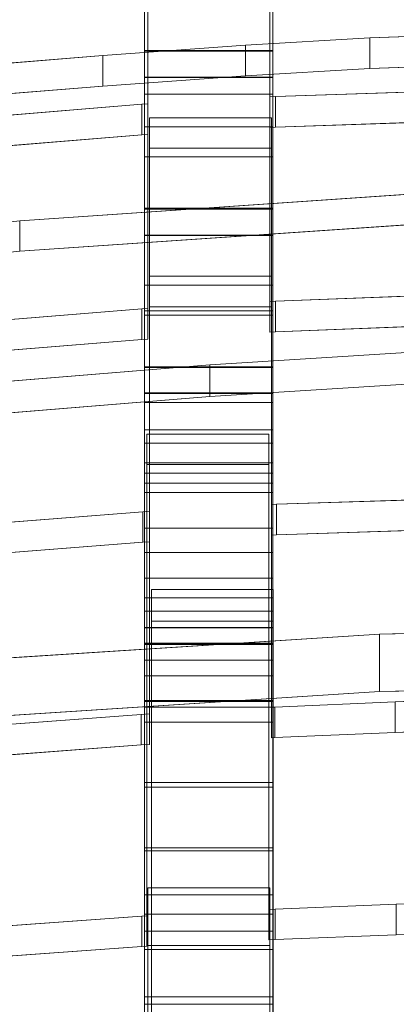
# Model space of a CAD drawing. Header units: millimetres. Extents: x -211 to 218, y -248 to 286.
# Tile 153 of 214: x -38 to -21, y 192 to 238. Entities that reach past the tile are written whole.
import ezdxf

# ---------------------------------------------------------------- set-up
doc = ezdxf.new("R2010")
doc.units = ezdxf.units.MM
doc.header["$LTSCALE"] = 25.4
doc.layers.add('None', color=7, linetype='Continuous', lineweight=9)

msp = doc.modelspace()

# ---------------------------------------------------------------- linework, layer by layer
at = {"layer": 'None', "color": 7, "linetype": 'Continuous', "lineweight": 9}
for points, invisible_edges in [([(-26.595, 247.873, 262.288), (0.854, 234.957, 265.449), (1.133, 248.682, 262.091), (-10.693, 259.338, 259.483)], 15), ([(-32.295, 247.873, 262.288), (-43.875, 257.733, 259.876), (-60.028, 245.084, 262.971), (-59.903, 231.436, 266.31)], 15), ([(-10.693, 257.912, 253.655), (1.133, 247.256, 256.263), (0.854, 233.531, 259.621), (-26.595, 246.447, 256.46)], 15), ([(-59.903, 230.01, 260.482), (-60.028, 243.658, 257.143), (-43.875, 256.307, 254.048), (-32.295, 246.447, 256.46)], 15), ([(-22.472, 251.521, 225.321), (-26.595, 240.436, 228.033), (-26.329, 224.487, 231.935), (-13.374, 224.986, 231.813)], 11), ([(-13.374, 224.986, 231.813), (0.854, 225.379, 231.717), (1.133, 241.292, 227.823), (-22.472, 251.521, 225.321)], 14), ([(-32.45, 250.973, 225.31), (-32.45, 240.018, 227.924), (-32.45, 228.839, 248.817), (-32.45, 246.021, 256.733)], 15), ([(-13.374, 223.56, 225.985), (-26.329, 223.061, 226.107), (-26.595, 239.01, 222.205), (0.731, 250.713, 219.341)], 14), ([(-26.45, 246.021, 256.733), (-26.45, 228.839, 248.817), (-26.45, 240.018, 227.924), (-26.45, 250.973, 225.31)], 15), ([(-32.574, 224.13, 232.023), (-32.295, 240.436, 228.033), (-44.891, 249.986, 225.696), (-60.028, 237.546, 228.74)], 15), ([(-32.45, 238.63, 222.396), (-32.45, 249.747, 219.605), (-32.45, 243.589, 190.969), (-32.45, 232.632, 193.585)], 12), ([(-26.45, 232.632, 193.585), (-26.45, 243.589, 190.969), (-26.45, 249.747, 219.605), (-26.45, 238.63, 222.396)], 9), ([(-60.028, 236.12, 222.912), (-44.891, 248.56, 219.868), (-32.295, 239.01, 222.205), (-32.574, 222.704, 226.194)], 15), ([(-59.903, 231.436, 266.31), (-32.574, 233.696, 265.757), (-32.295, 247.873, 262.288)], 10), ([(-32.574, 233.696, 265.757), (-32.295, 233.712, 265.753), (-32.295, 247.873, 262.288)], 8), ([(-26.595, 247.873, 262.288), (-26.595, 234.037, 265.674), (-26.329, 234.053, 265.67)], 8), ([(-26.595, 247.873, 262.288), (-26.329, 234.053, 265.67), (0.854, 234.957, 265.449)], 9), ([(-32.45, 247.4, 262.264), (-32.45, 246.021, 256.733), (-32.45, 228.839, 248.817), (-32.45, 234.157, 267.713)], 10), ([(-32.45, 234.157, 267.713), (-32.45, 239.993, 288.438), (-32.45, 247.4, 262.264)], 10), ([(-26.45, 247.4, 262.264), (-26.45, 239.993, 288.438), (-26.45, 234.157, 267.713)], 9), ([(-26.45, 234.157, 267.713), (-26.45, 228.839, 248.817), (-26.45, 246.021, 256.733), (-26.45, 247.4, 262.264)], 10), ([(-32.295, 246.447, 256.46), (-32.574, 232.27, 259.929), (-59.903, 230.01, 260.482)], 9), ([(-32.295, 246.447, 256.46), (-32.295, 232.286, 259.925), (-32.574, 232.27, 259.929)], 8), ([(0.854, 233.531, 259.621), (-26.329, 232.626, 259.842), (-26.595, 246.447, 256.46)], 10), ([(-26.329, 232.626, 259.842), (-26.595, 232.611, 259.846), (-26.595, 246.447, 256.46)], 8), ([(-26.521, 233.058, 193.763), (-21.701, 244.25, 191.025), (-28.521, 243.857, 191.121)], 9), ([(-26.521, 233.058, 193.763), (-14.918, 244.523, 190.958), (-21.701, 244.25, 191.025)], 9), ([(-14.918, 244.523, 190.958), (-26.521, 233.058, 193.763), (-26.293, 215.003, 198.181), (0.927, 215.883, 197.965)], 11), ([(-28.521, 243.857, 191.121), (-35.353, 243.346, 191.246), (-32.221, 233.058, 193.763), (-26.521, 233.058, 193.763)], 10), ([(-35.353, 243.346, 191.246), (-46.018, 242.406, 191.476), (-32.221, 233.058, 193.763)], 10), ([(-32.45, 243.589, 190.969), (-32.45, 243.558, 190.827), (-32.45, 232.632, 193.585)], 8), ([(-26.45, 232.632, 193.585), (-26.45, 243.558, 190.827), (-26.45, 243.589, 190.969)], 8), ([(0.927, 214.457, 192.137), (-26.293, 213.577, 192.353), (-26.521, 231.632, 187.935), (-14.918, 243.097, 185.13)], 14), ([(-21.701, 242.824, 185.197), (-14.918, 243.097, 185.13), (-26.521, 231.632, 187.935)], 10), ([(-32.537, 214.658, 198.265), (-32.221, 233.058, 193.763), (-46.018, 242.406, 191.476), (-59.955, 230.037, 194.502)], 15), ([(-26.521, 231.632, 187.935), (-32.221, 231.632, 187.935), (-35.353, 241.92, 185.418), (-28.521, 242.431, 185.293)], 10), ([(-28.521, 242.431, 185.293), (-21.701, 242.824, 185.197), (-26.521, 231.632, 187.935)], 10), ([(-32.45, 231.237, 188.059), (-32.45, 242.358, 185.251), (-32.45, 242.331, 185.129)], 8), ([(-32.45, 231.237, 188.059), (-32.45, 242.331, 185.129), (-32.45, 236.201, 156.633)], 9), ([(-26.45, 242.331, 185.129), (-26.45, 242.358, 185.251), (-26.45, 231.237, 188.059)], 8), ([(-26.45, 236.201, 156.633), (-26.45, 242.331, 185.129), (-26.45, 231.237, 188.059)], 10), ([(-32.221, 231.632, 187.935), (-46.018, 240.98, 185.648), (-35.353, 241.92, 185.418)], 9), ([(-59.955, 228.611, 188.674), (-46.018, 240.98, 185.648), (-32.221, 231.632, 187.935), (-32.537, 213.232, 192.437)], 15), ([(-32.574, 224.13, 232.023), (-32.295, 224.146, 232.019), (-32.295, 240.436, 228.033)], 8), ([(-26.595, 240.436, 228.033), (-26.595, 224.471, 231.939), (-26.329, 224.487, 231.935)], 8), ([(-32.45, 219.758, 216.51), (-32.45, 224.041, 231.75), (-32.45, 240.018, 227.924), (-32.45, 238.63, 222.396)], 10), ([(-32.45, 224.041, 231.75), (-32.45, 228.839, 248.817), (-32.45, 240.018, 227.924)], 10), ([(-26.45, 238.63, 222.396), (-26.45, 240.018, 227.924), (-26.45, 224.041, 231.75), (-26.45, 219.758, 216.51)], 10), ([(-26.45, 240.018, 227.924), (-26.45, 228.839, 248.817), (-26.45, 224.041, 231.75)], 9), ([(-32.295, 239.01, 222.205), (-32.295, 222.72, 226.191), (-32.574, 222.704, 226.194)], 8), ([(-26.329, 223.061, 226.107), (-26.595, 223.045, 226.111), (-26.595, 239.01, 222.205)], 8), ([(-32.45, 232.632, 193.585), (-32.45, 215.994, 203.1), (-32.45, 238.63, 222.396)], 11), ([(-32.45, 238.63, 222.396), (-32.45, 215.994, 203.1), (-32.45, 219.758, 216.51)], 9), ([(-26.45, 238.63, 222.396), (-26.45, 215.994, 203.1), (-26.45, 232.632, 193.585)], 11), ([(-26.45, 219.758, 216.51), (-26.45, 215.994, 203.1), (-26.45, 238.63, 222.396)], 10), ([(-60.028, 237.546, 228.74), (-59.756, 221.93, 232.561), (-32.574, 224.13, 232.023)], 9), ([(-26.521, 225.657, 159.5), (-5.208, 237.384, 156.631), (-21.921, 236.789, 156.776), (-27.737, 236.444, 156.861)], 9), ([(-20.734, 205.771, 164.366), (-16.032, 205.961, 164.319), (-5.208, 237.384, 156.631), (-26.521, 225.657, 159.5)], 14), ([(-27.737, 236.444, 156.861), (-34.398, 235.969, 156.977), (-32.221, 225.657, 159.5), (-26.521, 225.657, 159.5)], 10), ([(-32.574, 222.704, 226.194), (-59.756, 220.503, 226.733), (-60.028, 236.12, 222.912)], 10), ([(-34.398, 235.969, 156.977), (-42.137, 235.338, 157.131), (-32.221, 225.657, 159.5)], 10), ([(-32.45, 236.201, 156.633), (-32.45, 225.242, 159.239), (-32.45, 210.016, 181.765), (-32.45, 231.237, 188.059)], 15), ([(-32.45, 236.201, 156.633), (-32.45, 236.192, 156.589), (-32.45, 236.165, 156.463), (-32.45, 225.242, 159.239)], 8), ([(-27.737, 235.018, 151.033), (-21.921, 235.363, 150.948), (-5.208, 235.958, 150.803), (-26.521, 224.231, 153.672)], 12), ([(-26.521, 224.231, 153.672), (-5.208, 235.958, 150.803), (-16.032, 204.535, 158.491), (-20.734, 204.345, 158.538)], 11), ([(-26.45, 231.237, 188.059), (-26.45, 210.016, 181.765), (-26.45, 225.242, 159.239), (-26.45, 236.201, 156.633)], 15), ([(-26.45, 225.242, 159.239), (-26.45, 236.165, 156.463), (-26.45, 236.192, 156.589), (-26.45, 236.201, 156.633)], 8), ([(-32.611, 205.188, 164.508), (-32.221, 225.657, 159.5), (-42.137, 235.338, 157.131), (-59.72, 203.163, 165.004)], 15), ([(-26.521, 224.231, 153.672), (-32.221, 224.231, 153.672), (-34.398, 234.543, 151.149), (-27.737, 235.018, 151.033)], 10), ([(-32.45, 223.838, 153.715), (-32.45, 234.964, 150.887), (-32.45, 234.937, 150.761)], 8), ([(-32.45, 223.838, 153.715), (-32.45, 234.937, 150.761), (-32.45, 228.813, 122.31), (-32.45, 217.86, 124.955)], 13), ([(-26.45, 234.937, 150.761), (-26.45, 234.964, 150.887), (-26.45, 223.838, 153.715)], 8), ([(-26.45, 217.86, 124.955), (-26.45, 228.813, 122.31), (-26.45, 234.937, 150.761), (-26.45, 223.838, 153.715)], 13), ([(-32.221, 224.231, 153.672), (-42.137, 233.912, 151.303), (-34.398, 234.543, 151.149)], 9), ([(-59.72, 201.737, 159.176), (-42.137, 233.912, 151.303), (-32.221, 224.231, 153.672), (-32.611, 203.762, 158.68)], 15), ([(-32.537, 214.658, 198.265), (-32.221, 214.676, 198.261), (-32.221, 233.058, 193.763)], 8), ([(-26.521, 233.058, 193.763), (-26.521, 214.991, 198.184), (-26.293, 215.003, 198.181)], 8), ([(-32.45, 212.746, 191.518), (-32.45, 215.994, 203.1), (-32.45, 232.632, 193.585), (-32.45, 231.237, 188.059)], 10), ([(-26.45, 231.237, 188.059), (-26.45, 232.632, 193.585), (-26.45, 215.994, 203.1), (-26.45, 212.746, 191.518)], 10), ([(-32.221, 231.632, 187.935), (-32.221, 213.25, 192.433), (-32.537, 213.232, 192.437)], 8), ([(-26.293, 213.577, 192.353), (-26.521, 213.565, 192.356), (-26.521, 231.632, 187.935)], 8), ([(-32.45, 231.237, 188.059), (-32.45, 210.016, 181.765), (-32.45, 212.746, 191.518)], 9), ([(-26.45, 212.746, 191.518), (-26.45, 210.016, 181.765), (-26.45, 231.237, 188.059)], 10), ([(-59.955, 230.037, 194.502), (-59.72, 212.53, 198.786), (-32.537, 214.658, 198.265)], 9), ([(-26.342, 196.094, 130.658), (3.939, 230.195, 122.314), (-17.746, 229.648, 122.448), (-26.645, 218.283, 125.229)], 13), ([(1.083, 219.319, 124.976), (3.939, 230.195, 122.314), (-26.342, 196.094, 130.658)], 11), ([(-17.746, 229.648, 122.448), (-38.292, 228.25, 122.79), (-32.345, 218.283, 125.229), (-26.645, 218.283, 125.229)], 10), ([(-32.537, 213.232, 192.437), (-59.72, 211.104, 192.958), (-59.955, 228.611, 188.674)], 10), ([(-32.45, 228.813, 122.31), (-32.45, 228.784, 122.179), (-32.45, 217.86, 124.955)], 8), ([(-26.645, 216.857, 119.401), (-17.746, 228.222, 116.62), (3.939, 228.769, 116.486), (-26.342, 194.668, 124.83)], 13), ([(-26.45, 217.86, 124.955), (-26.45, 228.784, 122.179), (-26.45, 228.813, 122.31)], 8), ([(-26.342, 194.668, 124.83), (3.939, 228.769, 116.486), (1.083, 217.893, 119.147)], 11), ([(-32.345, 218.283, 125.229), (-38.292, 228.25, 122.79), (-60.078, 215.013, 126.029)], 11), ([(-60.078, 215.013, 126.029), (-38.292, 228.25, 122.79), (-59.5, 225.977, 123.346)], 9), ([(-38.292, 226.824, 116.962), (-17.746, 228.222, 116.62), (-26.645, 216.857, 119.401), (-32.345, 216.857, 119.401)], 10), ([(-32.45, 216.456, 119.431), (-32.45, 227.583, 116.603), (-32.45, 227.556, 116.478)], 8), ([(-32.45, 216.456, 119.431), (-32.45, 227.556, 116.478), (-32.45, 221.431, 88.039), (-32.45, 210.637, 90.63)], 13), ([(-26.45, 227.556, 116.478), (-26.45, 227.583, 116.603), (-26.45, 216.456, 119.431)], 8), ([(-26.45, 210.637, 90.63), (-26.45, 221.431, 88.039), (-26.45, 227.556, 116.478), (-26.45, 216.456, 119.431)], 13), ([(-60.078, 213.587, 120.201), (-38.292, 226.824, 116.962), (-32.345, 216.857, 119.401)], 11), ([(-59.5, 224.551, 117.518), (-38.292, 226.824, 116.962), (-60.078, 213.587, 120.201)], 10), ([(-32.611, 205.188, 164.508), (-32.221, 205.209, 164.503), (-32.221, 225.657, 159.5)], 8), ([(-26.521, 225.657, 159.5), (-26.366, 205.533, 164.424), (-20.734, 205.771, 164.366)], 9), ([(-26.521, 225.657, 159.5), (-26.521, 205.524, 164.426), (-26.366, 205.533, 164.424)], 8), ([(-32.45, 225.242, 159.239), (-32.45, 204.824, 163.192), (-32.45, 205.534, 165.733), (-32.45, 206.986, 170.928)], 9), ([(-32.45, 206.986, 170.928), (-32.45, 207.728, 173.58), (-32.45, 225.242, 159.239)], 10), ([(-32.45, 225.242, 159.239), (-32.45, 223.838, 153.715), (-32.45, 201.785, 152.328), (-32.45, 204.824, 163.192)], 10), ([(-32.45, 207.728, 173.58), (-32.45, 208.481, 176.271), (-32.45, 225.242, 159.239)], 10), ([(-32.45, 208.481, 176.271), (-32.45, 209.242, 178.999), (-32.45, 210.016, 181.765), (-32.45, 225.242, 159.239)], 12), ([(-26.45, 225.242, 159.239), (-26.45, 207.728, 173.58), (-26.45, 206.986, 170.928)], 9), ([(-26.45, 225.242, 159.239), (-26.45, 208.481, 176.271), (-26.45, 207.728, 173.58)], 9), ([(-26.45, 206.986, 170.928), (-26.45, 205.534, 165.733), (-26.45, 204.824, 163.192), (-26.45, 225.242, 159.239)], 12), ([(-26.45, 225.242, 159.239), (-26.45, 210.016, 181.765), (-26.45, 209.242, 178.999), (-26.45, 208.481, 176.271)], 9), ([(-26.45, 204.824, 163.192), (-26.45, 201.785, 152.328), (-26.45, 223.838, 153.715), (-26.45, 225.242, 159.239)], 10), ([(-32.221, 224.231, 153.672), (-32.221, 203.783, 158.675), (-32.611, 203.762, 158.68)], 8), ([(-20.734, 204.345, 158.538), (-26.366, 204.107, 158.596), (-26.521, 224.231, 153.672)], 10), ([(-26.366, 204.107, 158.596), (-26.521, 204.098, 158.598), (-26.521, 224.231, 153.672)], 8), ([(-32.45, 217.86, 124.955), (-32.45, 201.785, 152.328), (-32.45, 223.838, 153.715)], 11), ([(-26.45, 223.838, 153.715), (-26.45, 201.785, 152.328), (-26.45, 217.86, 124.955)], 11), ([(-26.436, 211.024, 90.391), (-19.962, 222.114, 87.569), (-29.403, 221.514, 87.722)], 9), ([(-19.962, 222.114, 87.569), (-26.436, 211.024, 90.391), (-26.292, 186.66, 96.589), (-20.623, 186.878, 96.533)], 11), ([(-29.403, 221.514, 87.722), (-39.529, 220.688, 87.932), (-32.136, 211.024, 90.391), (-26.436, 211.024, 90.391)], 10), ([(-32.45, 221.431, 88.039), (-32.45, 221.428, 88.021), (-32.45, 221.401, 87.896), (-32.45, 210.637, 90.63)], 8), ([(-26.45, 210.637, 90.63), (-26.45, 221.401, 87.896), (-26.45, 221.428, 88.021), (-26.45, 221.431, 88.039)], 8), ([(-32.136, 211.024, 90.391), (-39.529, 220.688, 87.932), (-50.88, 219.546, 88.223), (-59.869, 207.574, 91.268)], 13), ([(-29.403, 220.034, 81.907), (-19.962, 220.635, 81.755), (-26.436, 209.545, 84.576)], 10), ([(-20.623, 185.399, 90.719), (-26.292, 185.181, 90.774), (-26.436, 209.545, 84.576), (-19.962, 220.635, 81.755)], 14), ([(-26.436, 209.545, 84.576), (-32.136, 209.545, 84.576), (-39.529, 219.208, 82.118), (-29.403, 220.034, 81.907)], 10), ([(-32.45, 209.234, 85.105), (-32.45, 220.207, 82.318), (-32.45, 220.18, 82.19)], 8), ([(-32.45, 209.234, 85.105), (-32.45, 220.18, 82.19), (-32.45, 218.48, 73.994)], 9), ([(-26.45, 220.18, 82.19), (-26.45, 220.207, 82.318), (-26.45, 209.234, 85.105)], 8), ([(-26.45, 218.48, 73.994), (-26.45, 220.18, 82.19), (-26.45, 209.234, 85.105)], 10), ([(-59.869, 206.095, 85.454), (-50.88, 218.067, 82.408), (-39.529, 219.208, 82.118), (-32.136, 209.545, 84.576)], 13), ([(1.083, 219.319, 124.976), (-26.342, 196.094, 130.658), (-26.342, 196.093, 130.658), (-20.685, 196.319, 130.603)], 9), ([(-32.45, 209.234, 85.105), (-32.45, 218.48, 73.994), (-32.45, 216.934, 67.271)], 9), ([(-26.45, 216.934, 67.271), (-26.45, 218.48, 73.994), (-26.45, 209.234, 85.105)], 10), ([(-60.078, 215.013, 126.029), (-59.72, 193.809, 131.217), (-32.586, 195.772, 130.737), (-32.345, 218.283, 125.229)], 13), ([(-32.586, 195.772, 130.737), (-32.345, 195.784, 130.734), (-32.345, 218.283, 125.229)], 8), ([(-26.645, 218.283, 125.229), (-26.645, 196.078, 130.662), (-26.343, 196.093, 130.658), (-26.342, 196.094, 130.658)], 8), ([(-32.45, 217.86, 124.955), (-32.45, 216.456, 119.431), (-32.45, 195.064, 128.291), (-32.45, 198.956, 142.208)], 10), ([(-32.45, 198.956, 142.208), (-32.45, 201.785, 152.328), (-32.45, 217.86, 124.955)], 10), ([(-26.45, 217.86, 124.955), (-26.45, 201.785, 152.328), (-26.45, 198.956, 142.208)], 9), ([(-26.45, 198.956, 142.208), (-26.45, 195.064, 128.291), (-26.45, 216.456, 119.431), (-26.45, 217.86, 124.955)], 10), ([(-20.685, 194.893, 124.775), (-26.342, 194.667, 124.83), (-26.342, 194.668, 124.83), (1.083, 217.893, 119.147)], 12), ([(-32.345, 216.857, 119.401), (-32.586, 194.346, 124.909), (-59.72, 192.383, 125.389), (-60.078, 213.587, 120.201)], 13), ([(-32.345, 216.857, 119.401), (-32.345, 194.358, 124.906), (-32.586, 194.346, 124.909)], 8), ([(-32.45, 196.757, 48.038), (-32.45, 209.234, 85.105), (-32.45, 216.934, 67.271), (-32.45, 215.548, 62.038)], 11), ([(-26.342, 194.668, 124.83), (-26.343, 194.667, 124.83), (-26.645, 194.651, 124.834), (-26.645, 216.857, 119.401)], 8), ([(-26.45, 215.548, 62.038), (-26.45, 216.934, 67.271), (-26.45, 209.234, 85.105), (-26.45, 196.757, 48.038)], 14), ([(-32.45, 210.637, 90.63), (-32.45, 191.647, 116.081), (-32.45, 216.456, 119.431)], 11), ([(-32.45, 216.456, 119.431), (-32.45, 191.647, 116.081), (-32.45, 195.064, 128.291)], 9), ([(-26.45, 216.456, 119.431), (-26.45, 191.647, 116.081), (-26.45, 210.637, 90.63)], 11), ([(-26.45, 195.064, 128.291), (-26.45, 191.647, 116.081), (-26.45, 216.456, 119.431)], 10), ([(-32.45, 215.548, 62.038), (-32.45, 213.895, 56.849), (-32.45, 196.757, 48.038)], 10), ([(-26.45, 196.757, 48.038), (-26.45, 213.895, 56.849), (-26.45, 215.548, 62.038)], 9), ([(-32.45, 213.895, 56.849), (-32.45, 211.553, 50.275), (-32.45, 196.757, 48.038)], 10), ([(-26.45, 196.757, 48.038), (-26.45, 211.553, 50.275), (-26.45, 213.895, 56.849)], 9), ([(-32.45, 211.553, 50.275), (-32.45, 208.523, 42.315), (-32.45, 208.449, 42.172), (-32.45, 196.757, 48.038)], 8), ([(-26.45, 196.757, 48.038), (-26.45, 208.449, 42.172), (-26.45, 208.523, 42.315), (-26.45, 211.553, 50.275)], 8), ([(-59.869, 207.574, 91.268), (-32.537, 186.345, 96.669), (-32.136, 211.024, 90.391)], 11), ([(-32.537, 186.345, 96.669), (-32.136, 186.365, 96.664), (-32.136, 211.024, 90.391)], 8), ([(-26.436, 211.024, 90.391), (-26.436, 186.653, 96.591), (-26.292, 186.66, 96.589)], 8), ([(-32.45, 210.637, 90.63), (-32.45, 187.728, 102.078), (-32.45, 188.707, 105.577)], 9), ([(-32.45, 210.637, 90.63), (-32.45, 185.97, 95.801), (-32.45, 187.728, 102.078)], 9), ([(-32.45, 185.191, 93.022), (-32.45, 185.97, 95.801), (-32.45, 210.637, 90.63), (-32.45, 209.234, 85.105)], 10), ([(-32.45, 188.707, 105.577), (-32.45, 191.647, 116.081), (-32.45, 210.637, 90.63)], 10), ([(-26.45, 209.234, 85.105), (-26.45, 210.637, 90.63), (-26.45, 185.97, 95.801), (-26.45, 185.191, 93.022)], 10), ([(-26.45, 210.637, 90.63), (-26.45, 191.647, 116.081), (-26.45, 188.707, 105.577)], 9), ([(-26.45, 188.707, 105.577), (-26.45, 187.728, 102.078), (-26.45, 210.637, 90.63)], 10), ([(-26.45, 187.728, 102.078), (-26.45, 185.97, 95.801), (-26.45, 210.637, 90.63)], 10), ([(-32.136, 209.545, 84.576), (-32.537, 184.866, 90.854), (-59.869, 206.095, 85.454)], 11), ([(-32.136, 209.545, 84.576), (-32.136, 184.886, 90.849), (-32.537, 184.866, 90.854)], 8), ([(-26.595, 197.092, 47.913), (3.988, 209.483, 41.691), (-21.468, 208.945, 41.961)], 9), ([(-26.415, 173.738, 59.641), (-26.403, 173.743, 59.638), (3.988, 209.483, 41.691), (-26.595, 197.092, 47.913)], 14), ([(-26.292, 185.181, 90.774), (-26.436, 185.174, 90.776), (-26.436, 209.545, 84.576)], 8), ([(1.133, 197.793, 47.561), (3.988, 209.483, 41.691), (-26.403, 173.743, 59.638)], 11), ([(-21.468, 208.945, 41.961), (-45.724, 207.383, 42.745), (-32.295, 197.092, 47.913), (-26.595, 197.092, 47.913)], 10), ([(-32.45, 209.234, 85.105), (-32.45, 184.479, 90.482), (-32.45, 185.191, 93.022)], 9), ([(-32.45, 209.234, 85.105), (-32.45, 183.835, 88.183), (-32.45, 184.479, 90.482)], 9), ([(-32.45, 209.234, 85.105), (-32.45, 183.257, 86.125), (-32.45, 183.835, 88.183)], 9), ([(-32.45, 170.48, 55.088), (-32.45, 174.623, 62.41), (-32.45, 209.234, 85.105), (-32.45, 196.757, 48.038)], 14), ([(-32.45, 209.234, 85.105), (-32.45, 181.979, 81.587), (-32.45, 183.257, 86.125)], 9), ([(-32.45, 209.234, 85.105), (-32.45, 180.875, 77.74), (-32.45, 181.979, 81.587)], 9), ([(-32.45, 209.234, 85.105), (-32.45, 180.051, 75.05), (-32.45, 180.875, 77.74)], 9), ([(-32.45, 209.234, 85.105), (-32.45, 178.971, 71.971), (-32.45, 180.051, 75.05)], 9), ([(-32.45, 209.234, 85.105), (-32.45, 177.58, 68.47), (-32.45, 178.971, 71.971)], 9), ([(-32.45, 209.234, 85.105), (-32.45, 174.623, 62.41), (-32.45, 177.58, 68.47)], 9), ([(-26.45, 185.191, 93.022), (-26.45, 184.479, 90.482), (-26.45, 209.234, 85.105)], 10), ([(-26.45, 184.479, 90.482), (-26.45, 183.835, 88.183), (-26.45, 209.234, 85.105)], 10), ([(-26.45, 183.835, 88.183), (-26.45, 183.257, 86.125), (-26.45, 209.234, 85.105)], 10), ([(-26.45, 183.257, 86.125), (-26.45, 181.979, 81.587), (-26.45, 209.234, 85.105)], 10), ([(-26.45, 196.757, 48.038), (-26.45, 209.234, 85.105), (-26.45, 174.623, 62.41), (-26.45, 170.48, 55.088)], 11), ([(-26.45, 181.979, 81.587), (-26.45, 180.875, 77.74), (-26.45, 209.234, 85.105)], 10), ([(-26.45, 180.875, 77.74), (-26.45, 180.051, 75.05), (-26.45, 209.234, 85.105)], 10), ([(-26.45, 180.051, 75.05), (-26.45, 178.971, 71.971), (-26.45, 209.234, 85.105)], 10), ([(-26.45, 178.971, 71.971), (-26.45, 177.58, 68.47), (-26.45, 209.234, 85.105)], 10), ([(-26.45, 177.58, 68.47), (-26.45, 174.623, 62.41), (-26.45, 209.234, 85.105)], 10), ([(-59.869, 207.574, 91.268), (-59.683, 184.442, 97.153), (-32.537, 186.345, 96.669)], 9), ([(-32.659, 173.422, 59.799), (-32.295, 197.092, 47.913), (-45.724, 207.383, 42.745), (-60.028, 194.517, 49.206)], 15), ([(-21.468, 206.253, 36.599), (3.988, 206.79, 36.329), (-26.595, 194.399, 42.551)], 10), ([(-26.595, 194.399, 42.551), (3.988, 206.79, 36.329), (-26.403, 171.051, 54.276), (-26.415, 171.045, 54.279)], 11), ([(-26.403, 171.051, 54.276), (3.988, 206.79, 36.329), (1.133, 195.1, 42.199)], 11), ([(-32.537, 184.866, 90.854), (-59.683, 182.962, 91.338), (-59.869, 206.095, 85.454)], 10), ([(-26.595, 194.399, 42.551), (-32.295, 194.399, 42.551), (-45.724, 204.69, 37.384), (-21.468, 206.253, 36.599)], 10), ([(-32.45, 194.201, 42.943), (-32.45, 205.843, 37.102), (-32.45, 205.786, 36.991)], 8), ([(-32.45, 194.201, 42.943), (-32.45, 205.786, 36.991), (-32.45, 202.015, 29.887)], 9), ([(-26.45, 205.786, 36.991), (-26.45, 205.843, 37.102), (-26.45, 194.201, 42.943)], 8), ([(-26.45, 202.015, 29.887), (-26.45, 205.786, 36.991), (-26.45, 194.201, 42.943)], 10), ([(-59.72, 203.163, 165.004), (-59.72, 203.154, 165.006), (-32.611, 205.188, 164.508)], 8), ([(-60.028, 191.824, 43.844), (-45.724, 204.69, 37.384), (-32.295, 194.399, 42.551), (-32.659, 170.73, 54.437)], 15), ([(-32.611, 203.762, 158.68), (-59.72, 201.728, 159.178), (-59.72, 201.737, 159.176)], 8), ([(-32.45, 194.201, 42.943), (-32.45, 202.015, 29.887), (-32.45, 198.812, 24.357), (-32.45, 195.861, 19.914)], 9), ([(-26.45, 195.861, 19.914), (-26.45, 198.812, 24.357), (-26.45, 202.015, 29.887), (-26.45, 194.201, 42.943)], 12), ([(1.133, 197.793, 47.561), (-26.403, 173.743, 59.638), (-26.403, 173.738, 59.641), (0.854, 174.685, 59.165)], 9), ([(-32.659, 173.422, 59.799), (-32.295, 173.441, 59.79), (-32.295, 197.092, 47.913)], 8), ([(-26.595, 197.092, 47.913), (-26.595, 173.728, 59.646), (-26.415, 173.738, 59.641)], 8), ([(-32.45, 196.757, 48.038), (-32.45, 194.201, 42.943), (-32.45, 170.48, 55.088)], 10), ([(-26.45, 170.48, 55.088), (-26.45, 194.201, 42.943), (-26.45, 196.757, 48.038)], 9), ([(-32.45, 195.861, 19.914), (-32.45, 191.99, 14.757), (-32.45, 165.869, 7.552), (-32.45, 194.201, 42.943)], 14), ([(-26.45, 194.201, 42.943), (-26.45, 165.869, 7.552), (-26.45, 191.99, 14.757), (-26.45, 195.861, 19.914)], 11), ([(0.854, 171.992, 53.803), (-26.403, 171.045, 54.279), (-26.403, 171.051, 54.276), (1.133, 195.1, 42.199)], 12), ([(-60.028, 194.517, 49.206), (-59.842, 171.594, 60.717), (-32.659, 173.422, 59.799)], 9), ([(-32.295, 194.399, 42.551), (-32.295, 170.748, 54.428), (-32.659, 170.73, 54.437)], 8), ([(-32.45, 194.201, 42.943), (-32.45, 165.804, 48.048), (-32.45, 170.48, 55.088)], 9), ([(-32.45, 194.201, 42.943), (-32.45, 160.574, 41.3), (-32.45, 165.804, 48.048)], 9), ([(-32.45, 144.752, 25.727), (-32.45, 194.201, 42.943), (-32.45, 165.869, 7.552)], 11), ([(-32.45, 194.201, 42.943), (-32.45, 154.894, 34.992), (-32.45, 160.574, 41.3)], 9), ([(-32.45, 194.201, 42.943), (-32.45, 144.752, 25.727), (-32.45, 154.894, 34.992)], 9), ([(-26.415, 171.045, 54.279), (-26.595, 171.036, 54.284), (-26.595, 194.399, 42.551)], 8), ([(-26.45, 170.48, 55.088), (-26.45, 165.804, 48.048), (-26.45, 194.201, 42.943)], 10), ([(-26.45, 165.804, 48.048), (-26.45, 160.574, 41.3), (-26.45, 194.201, 42.943)], 10), ([(-26.45, 160.574, 41.3), (-26.45, 154.894, 34.992), (-26.45, 194.201, 42.943)], 10), ([(-26.45, 165.869, 7.552), (-26.45, 194.201, 42.943), (-26.45, 144.752, 25.727)], 11), ([(-26.45, 154.894, 34.992), (-26.45, 144.752, 25.727), (-26.45, 194.201, 42.943)], 10), ([(-32.659, 170.73, 54.437), (-59.842, 168.902, 55.356), (-60.028, 191.824, 43.844)], 10), ([(-32.45, 191.99, 14.757), (-32.45, 187.429, 9.2), (-32.45, 165.869, 7.552)], 10), ([(-26.45, 165.869, 7.552), (-26.45, 187.429, 9.2), (-26.45, 191.99, 14.757)], 9)]:
    msp.add_3dface(points, dxfattribs=dict(at, invisible_edges=invisible_edges))
for points in [[(-32.295, 233.712, 265.753), (-32.295, 232.286, 259.925), (-32.295, 246.447, 256.46), (-32.295, 247.873, 262.288)], [(-26.595, 247.873, 262.288), (-26.595, 246.447, 256.46), (-26.595, 232.611, 259.846), (-26.595, 234.037, 265.674)], [(-32.45, 243.558, 190.827), (-26.45, 243.558, 190.827), (-26.45, 232.632, 193.585), (-32.45, 232.632, 193.585)], [(-32.45, 231.237, 188.059), (-26.45, 231.237, 188.059), (-26.45, 242.358, 185.251), (-32.45, 242.358, 185.251)], [(-32.45, 242.331, 185.129), (-26.45, 242.331, 185.129), (-26.45, 236.201, 156.633), (-32.45, 236.201, 156.633)], [(-32.295, 224.146, 232.019), (-32.295, 222.72, 226.191), (-32.295, 239.01, 222.205), (-32.295, 240.436, 228.033)], [(-26.595, 240.436, 228.033), (-26.595, 239.01, 222.205), (-26.595, 223.045, 226.111), (-26.595, 224.471, 231.939)], [(-32.45, 234.157, 267.713), (-26.45, 234.157, 267.713), (-26.45, 239.993, 288.438), (-32.45, 239.993, 288.438)], [(-5.208, 237.384, 156.631), (-5.208, 235.958, 150.803), (-21.921, 235.363, 150.948), (-21.921, 236.789, 156.776)], [(-27.737, 236.444, 156.861), (-27.737, 235.018, 151.033), (-34.398, 234.543, 151.149), (-34.398, 235.969, 156.977)], [(-21.921, 236.789, 156.776), (-21.921, 235.363, 150.948), (-27.737, 235.018, 151.033), (-27.737, 236.444, 156.861)], [(-34.398, 235.969, 156.977), (-34.398, 234.543, 151.149), (-42.137, 233.912, 151.303), (-42.137, 235.338, 157.131)], [(-32.45, 236.201, 156.633), (-26.45, 236.201, 156.633), (-26.45, 236.192, 156.589), (-32.45, 236.192, 156.589)], [(-32.45, 236.192, 156.589), (-26.45, 236.192, 156.589), (-26.45, 236.165, 156.463), (-32.45, 236.165, 156.463)], [(-32.45, 236.165, 156.463), (-26.45, 236.165, 156.463), (-26.45, 225.242, 159.239), (-32.45, 225.242, 159.239)], [(-32.45, 234.964, 150.887), (-26.45, 234.964, 150.887), (-26.45, 234.937, 150.761), (-32.45, 234.937, 150.761)], [(-32.45, 223.838, 153.715), (-26.45, 223.838, 153.715), (-26.45, 234.964, 150.887), (-32.45, 234.964, 150.887)], [(-32.45, 234.937, 150.761), (-26.45, 234.937, 150.761), (-26.45, 228.813, 122.31), (-32.45, 228.813, 122.31)], [(-26.329, 234.053, 265.67), (-26.329, 232.626, 259.842), (0.854, 233.531, 259.621), (0.854, 234.957, 265.449)], [(-32.45, 228.839, 248.817), (-26.45, 228.839, 248.817), (-26.45, 234.157, 267.713), (-32.45, 234.157, 267.713)], [(-59.903, 231.436, 266.31), (-59.903, 230.01, 260.482), (-32.574, 232.27, 259.929), (-32.574, 233.696, 265.757)], [(-32.574, 233.696, 265.757), (-32.574, 232.27, 259.929), (-32.295, 232.286, 259.925), (-32.295, 233.712, 265.753)], [(-26.595, 234.037, 265.674), (-26.595, 232.611, 259.846), (-26.329, 232.626, 259.842), (-26.329, 234.053, 265.67)], [(-32.221, 214.676, 198.261), (-32.221, 213.25, 192.433), (-32.221, 231.632, 187.935), (-32.221, 233.058, 193.763)], [(-32.221, 233.058, 193.763), (-32.221, 231.632, 187.935), (-26.521, 231.632, 187.935), (-26.521, 233.058, 193.763)], [(-26.521, 233.058, 193.763), (-26.521, 231.632, 187.935), (-26.521, 213.565, 192.356), (-26.521, 214.991, 198.184)], [(-32.45, 232.632, 193.585), (-26.45, 232.632, 193.585), (-26.45, 231.237, 188.059), (-32.45, 231.237, 188.059)], [(-17.746, 229.648, 122.448), (-17.746, 228.222, 116.62), (-38.292, 226.824, 116.962), (-38.292, 228.25, 122.79)], [(-32.45, 224.041, 231.75), (-26.45, 224.041, 231.75), (-26.45, 228.839, 248.817), (-32.45, 228.839, 248.817)], [(-32.45, 228.813, 122.31), (-26.45, 228.813, 122.31), (-26.45, 228.784, 122.179), (-32.45, 228.784, 122.179)], [(-32.45, 228.784, 122.179), (-26.45, 228.784, 122.179), (-26.45, 217.86, 124.955), (-32.45, 217.86, 124.955)], [(-32.45, 227.583, 116.603), (-26.45, 227.583, 116.603), (-26.45, 227.556, 116.478), (-32.45, 227.556, 116.478)], [(-32.45, 216.456, 119.431), (-26.45, 216.456, 119.431), (-26.45, 227.583, 116.603), (-32.45, 227.583, 116.603)], [(-32.45, 227.556, 116.478), (-26.45, 227.556, 116.478), (-26.45, 221.431, 88.039), (-32.45, 221.431, 88.039)], [(-32.221, 205.209, 164.503), (-32.221, 203.783, 158.675), (-32.221, 224.231, 153.672), (-32.221, 225.657, 159.5)], [(-32.221, 225.657, 159.5), (-32.221, 224.231, 153.672), (-26.521, 224.231, 153.672), (-26.521, 225.657, 159.5)], [(-26.521, 225.657, 159.5), (-26.521, 224.231, 153.672), (-26.521, 204.098, 158.598), (-26.521, 205.524, 164.426)], [(-32.45, 225.242, 159.239), (-26.45, 225.242, 159.239), (-26.45, 223.838, 153.715), (-32.45, 223.838, 153.715)], [(-26.329, 224.487, 231.935), (-26.329, 223.061, 226.107), (-13.374, 223.56, 225.985), (-13.374, 224.986, 231.813)], [(-26.595, 224.471, 231.939), (-26.595, 223.045, 226.111), (-26.329, 223.061, 226.107), (-26.329, 224.487, 231.935)], [(-59.756, 221.93, 232.561), (-59.756, 220.503, 226.733), (-32.574, 222.704, 226.194), (-32.574, 224.13, 232.023)], [(-32.574, 224.13, 232.023), (-32.574, 222.704, 226.194), (-32.295, 222.72, 226.191), (-32.295, 224.146, 232.019)], [(-32.45, 219.758, 216.51), (-26.45, 219.758, 216.51), (-26.45, 224.041, 231.75), (-32.45, 224.041, 231.75)], [(-19.962, 222.114, 87.569), (-19.962, 220.635, 81.755), (-29.403, 220.034, 81.907), (-29.403, 221.514, 87.722)], [(-29.403, 221.514, 87.722), (-29.403, 220.034, 81.907), (-39.529, 219.208, 82.118), (-39.529, 220.688, 87.932)], [(-32.45, 221.431, 88.039), (-26.45, 221.431, 88.039), (-26.45, 221.428, 88.021), (-32.45, 221.428, 88.021)], [(-32.45, 221.428, 88.021), (-26.45, 221.428, 88.021), (-26.45, 221.401, 87.896), (-32.45, 221.401, 87.896)], [(-32.45, 221.401, 87.896), (-26.45, 221.401, 87.896), (-26.45, 210.637, 90.63), (-32.45, 210.637, 90.63)], [(-32.45, 220.207, 82.318), (-26.45, 220.207, 82.318), (-26.45, 220.18, 82.19), (-32.45, 220.18, 82.19)], [(-32.45, 209.234, 85.105), (-26.45, 209.234, 85.105), (-26.45, 220.207, 82.318), (-32.45, 220.207, 82.318)], [(-32.45, 220.18, 82.19), (-26.45, 220.18, 82.19), (-26.45, 218.48, 73.994), (-32.45, 218.48, 73.994)], [(-32.45, 215.994, 203.1), (-26.45, 215.994, 203.1), (-26.45, 219.758, 216.51), (-32.45, 219.758, 216.51)], [(-32.45, 218.48, 73.994), (-26.45, 218.48, 73.994), (-26.45, 216.934, 67.271), (-32.45, 216.934, 67.271)], [(-32.345, 195.784, 130.734), (-32.345, 194.358, 124.906), (-32.345, 216.857, 119.401), (-32.345, 218.283, 125.229)], [(-32.345, 218.283, 125.229), (-32.345, 216.857, 119.401), (-26.645, 216.857, 119.401), (-26.645, 218.283, 125.229)], [(-26.645, 218.283, 125.229), (-26.645, 216.857, 119.401), (-26.645, 194.651, 124.834), (-26.645, 196.078, 130.662)], [(-32.45, 217.86, 124.955), (-26.45, 217.86, 124.955), (-26.45, 216.456, 119.431), (-32.45, 216.456, 119.431)], [(-32.45, 216.934, 67.271), (-26.45, 216.934, 67.271), (-26.45, 215.548, 62.038), (-32.45, 215.548, 62.038)], [(-32.45, 212.746, 191.518), (-26.45, 212.746, 191.518), (-26.45, 215.994, 203.1), (-32.45, 215.994, 203.1)], [(-26.293, 215.003, 198.181), (-26.293, 213.577, 192.353), (0.927, 214.457, 192.137), (0.927, 215.883, 197.965)], [(-32.45, 215.548, 62.038), (-26.45, 215.548, 62.038), (-26.45, 213.895, 56.849), (-32.45, 213.895, 56.849)], [(-26.521, 214.991, 198.184), (-26.521, 213.565, 192.356), (-26.293, 213.577, 192.353), (-26.293, 215.003, 198.181)], [(-59.72, 212.53, 198.786), (-59.72, 211.104, 192.958), (-32.537, 213.232, 192.437), (-32.537, 214.658, 198.265)], [(-32.537, 214.658, 198.265), (-32.537, 213.232, 192.437), (-32.221, 213.25, 192.433), (-32.221, 214.676, 198.261)], [(-32.45, 213.895, 56.849), (-26.45, 213.895, 56.849), (-26.45, 211.553, 50.275), (-32.45, 211.553, 50.275)], [(-32.45, 210.016, 181.765), (-26.45, 210.016, 181.765), (-26.45, 212.746, 191.518), (-32.45, 212.746, 191.518)], [(-32.45, 211.553, 50.275), (-26.45, 211.553, 50.275), (-26.45, 208.523, 42.315), (-32.45, 208.523, 42.315)], [(-32.136, 186.365, 96.664), (-32.136, 184.886, 90.849), (-32.136, 209.545, 84.576), (-32.136, 211.024, 90.391)], [(-32.136, 211.024, 90.391), (-32.136, 209.545, 84.576), (-26.436, 209.545, 84.576), (-26.436, 211.024, 90.391)], [(-26.436, 211.024, 90.391), (-26.436, 209.545, 84.576), (-26.436, 185.174, 90.776), (-26.436, 186.653, 96.591)], [(-32.45, 210.637, 90.63), (-26.45, 210.637, 90.63), (-26.45, 209.234, 85.105), (-32.45, 209.234, 85.105)], [(-32.45, 209.242, 178.999), (-26.45, 209.242, 178.999), (-26.45, 210.016, 181.765), (-32.45, 210.016, 181.765)], [(3.988, 209.483, 41.691), (3.988, 206.79, 36.329), (-21.468, 206.253, 36.599), (-21.468, 208.945, 41.961)], [(-21.468, 208.945, 41.961), (-21.468, 206.253, 36.599), (-45.724, 204.69, 37.384), (-45.724, 207.383, 42.745)], [(-32.45, 208.481, 176.271), (-26.45, 208.481, 176.271), (-26.45, 209.242, 178.999), (-32.45, 209.242, 178.999)], [(-32.45, 208.523, 42.315), (-26.45, 208.523, 42.315), (-26.45, 208.449, 42.172), (-32.45, 208.449, 42.172)], [(-32.45, 207.728, 173.58), (-26.45, 207.728, 173.58), (-26.45, 208.481, 176.271), (-32.45, 208.481, 176.271)], [(-32.45, 208.449, 42.172), (-26.45, 208.449, 42.172), (-26.45, 196.757, 48.038), (-32.45, 196.757, 48.038)], [(-32.45, 206.986, 170.928), (-26.45, 206.986, 170.928), (-26.45, 207.728, 173.58), (-32.45, 207.728, 173.58)], [(-32.45, 205.534, 165.733), (-26.45, 205.534, 165.733), (-26.45, 206.986, 170.928), (-32.45, 206.986, 170.928)], [(-32.45, 205.843, 37.102), (-26.45, 205.843, 37.102), (-26.45, 205.786, 36.991), (-32.45, 205.786, 36.991)], [(-32.45, 194.201, 42.943), (-26.45, 194.201, 42.943), (-26.45, 205.843, 37.102), (-32.45, 205.843, 37.102)], [(-32.45, 205.786, 36.991), (-26.45, 205.786, 36.991), (-26.45, 202.015, 29.887), (-32.45, 202.015, 29.887)], [(-26.366, 205.533, 164.424), (-26.366, 204.107, 158.596), (-20.734, 204.345, 158.538), (-20.734, 205.771, 164.366)], [(-20.734, 205.771, 164.366), (-20.734, 204.345, 158.538), (-16.032, 204.535, 158.491), (-16.032, 205.961, 164.319)], [(-59.72, 203.154, 165.006), (-59.72, 201.728, 159.178), (-32.611, 203.762, 158.68), (-32.611, 205.188, 164.508)], [(-32.611, 205.188, 164.508), (-32.611, 203.762, 158.68), (-32.221, 203.783, 158.675), (-32.221, 205.209, 164.503)], [(-32.45, 204.824, 163.192), (-26.45, 204.824, 163.192), (-26.45, 205.534, 165.733), (-32.45, 205.534, 165.733)], [(-26.521, 205.524, 164.426), (-26.521, 204.098, 158.598), (-26.366, 204.107, 158.596), (-26.366, 205.533, 164.424)], [(-32.45, 201.785, 152.328), (-26.45, 201.785, 152.328), (-26.45, 204.824, 163.192), (-32.45, 204.824, 163.192)], [(-32.45, 202.015, 29.887), (-26.45, 202.015, 29.887), (-26.45, 198.812, 24.357), (-32.45, 198.812, 24.357)], [(-32.45, 198.956, 142.208), (-26.45, 198.956, 142.208), (-26.45, 201.785, 152.328), (-32.45, 201.785, 152.328)], [(-32.45, 195.064, 128.291), (-26.45, 195.064, 128.291), (-26.45, 198.956, 142.208), (-32.45, 198.956, 142.208)], [(-32.45, 198.812, 24.357), (-26.45, 198.812, 24.357), (-26.45, 195.861, 19.914), (-32.45, 195.861, 19.914)], [(-32.295, 173.441, 59.79), (-32.295, 170.748, 54.428), (-32.295, 194.399, 42.551), (-32.295, 197.092, 47.913)], [(-32.295, 197.092, 47.913), (-32.295, 194.399, 42.551), (-26.595, 194.399, 42.551), (-26.595, 197.092, 47.913)], [(-26.595, 197.092, 47.913), (-26.595, 194.399, 42.551), (-26.595, 171.036, 54.284), (-26.595, 173.728, 59.646)], [(-32.45, 196.757, 48.038), (-26.45, 196.757, 48.038), (-26.45, 194.201, 42.943), (-32.45, 194.201, 42.943)], [(-20.685, 196.319, 130.603), (-20.685, 194.893, 124.775), (-15.971, 195.071, 124.731), (-15.971, 196.497, 130.559)], [(-26.645, 196.078, 130.662), (-26.645, 194.651, 124.834), (-26.343, 194.667, 124.83), (-26.343, 196.093, 130.658)], [(-26.343, 196.093, 130.658), (-26.343, 194.667, 124.83), (-26.342, 194.668, 124.83), (-26.342, 196.094, 130.658)], [(-26.342, 196.093, 130.658), (-26.342, 194.667, 124.83), (-20.685, 194.893, 124.775), (-20.685, 196.319, 130.603)], [(-26.342, 196.094, 130.658), (-26.342, 194.668, 124.83), (-26.342, 194.667, 124.83), (-26.342, 196.093, 130.658)], [(-59.72, 193.809, 131.217), (-59.72, 192.383, 125.389), (-32.586, 194.346, 124.909), (-32.586, 195.772, 130.737)], [(-32.586, 195.772, 130.737), (-32.586, 194.346, 124.909), (-32.345, 194.358, 124.906), (-32.345, 195.784, 130.734)], [(-32.45, 195.861, 19.914), (-26.45, 195.861, 19.914), (-26.45, 191.99, 14.757), (-32.45, 191.99, 14.757)], [(-32.45, 191.647, 116.081), (-26.45, 191.647, 116.081), (-26.45, 195.064, 128.291), (-32.45, 195.064, 128.291)], [(-32.45, 191.99, 14.757), (-26.45, 191.99, 14.757), (-26.45, 187.429, 9.2), (-32.45, 187.429, 9.2)]]:
    msp.add_3dface(points, dxfattribs=at)

doc.saveas('drawing.dxf')
